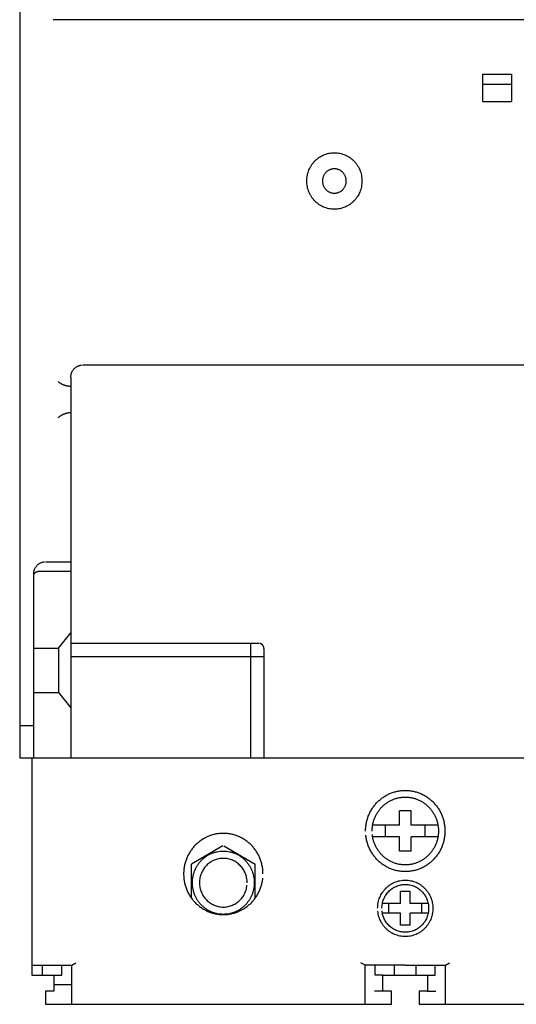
# Model space of a CAD drawing. Header units: centimetres. Extents: x -4250 to -484, y 169 to 6592.
# Tile 62 of 178: x -848 to -842, y 2639 to 2651. Entities that reach past the tile are written whole.
import ezdxf

# ---------------------------------------------------------------- set-up
doc = ezdxf.new("R2010")
doc.units = ezdxf.units.CM

# ---------------------------------------------------------------- blocks, each defined once
blk = doc.blocks.new('259113')
at = {"color": 254}
for p, q in [((0.5, 27.819), (0.5, 6.531)), ((0.5, 6.531), (0.647, 6.531)), ((0.647, 6.531), (0.647, 3.857)), ((0.647, 3.857), (0.921, 3.857)), ((0.921, 3.857), (0.921, 3.663)), ((4.973, 3.663), (4.973, 3.857)), ((4.973, 3.857), (5.522, 3.857)), ((5.522, 3.857), (5.522, 3.663)), ((0.921, 3.663), (0.817, 3.663)), ((0.817, 3.663), (0.817, 3.5)), ((5.077, 3.663), (4.973, 3.663)), ((5.077, 3.5), (5.077, 3.663)), ((5.522, 3.663), (5.418, 3.663)), ((5.418, 3.663), (5.418, 3.5)), ((0.817, 3.5), (5.077, 3.5)), ((5.418, 3.5), (9.582, 3.5))]:
    blk.add_line(p, q, dxfattribs=at)
at = {"color": 0}
for p, q in [((7.543, 15.615), (0.912, 15.615)), ((6.201, 14.609), (6.201, 14.943)), ((6.201, 14.943), (6.557, 14.943)), ((6.557, 14.943), (6.557, 14.609)), ((6.201, 14.82), (6.557, 14.82)), ((6.201, 14.609), (6.557, 14.609)), ((7.5, 11.366), (1.274, 11.366)), ((1.128, 11.216), (1.128, 6.531)), ((0.818, 8.946), (1.128, 8.946)), ((0.671, 8.796), (0.671, 8.766)), ((0.671, 8.766), (0.671, 6.531)), ((0.731, 8.828), (1.128, 8.828)), ((0.975, 7.882), (1.128, 8.07)), ((0.671, 7.882), (0.975, 7.882)), ((0.975, 7.882), (0.975, 7.336)), ((3.446, 7.941), (1.128, 7.941)), ((3.343, 7.941), (3.343, 6.531)), ((3.507, 7.879), (3.507, 6.531)), ((3.507, 7.774), (1.128, 7.774)), ((0.671, 7.336), (0.975, 7.336)), ((0.975, 7.336), (1.128, 7.148)), ((0.499, 6.931), (0.671, 6.931)), ((0.647, 6.531), (14.353, 6.531)), ((5.319, 5.882), (5.175, 5.882)), ((5.175, 5.703), (5.175, 5.882)), ((5.319, 5.703), (5.319, 5.882)), ((5.175, 5.706), (4.846, 5.706)), ((5.004, 5.559), (5.004, 5.706)), ((5.649, 5.706), (5.319, 5.706)), ((5.491, 5.559), (5.491, 5.706)), ((5.175, 5.559), (4.846, 5.559)), ((5.175, 5.383), (5.175, 5.562)), ((5.319, 5.383), (5.319, 5.562)), ((5.649, 5.559), (5.319, 5.559)), ((3, 5.45), (2.616, 5.223)), ((3.013, 5.45), (3.398, 5.223)), ((5.319, 5.383), (5.175, 5.383)), ((2.616, 4.805), (2.616, 5.223)), ((3.398, 4.805), (3.398, 5.223)), ((5.307, 4.888), (5.187, 4.888)), ((5.187, 4.74), (5.187, 4.888)), ((5.307, 4.74), (5.307, 4.888)), ((5.187, 4.742), (4.966, 4.742)), ((5.044, 4.62), (5.044, 4.742)), ((5.523, 4.742), (5.307, 4.742)), ((5.451, 4.62), (5.451, 4.742)), ((5.187, 4.62), (4.966, 4.62)), ((5.187, 4.473), (5.187, 4.622)), ((5.307, 4.473), (5.307, 4.622)), ((5.529, 4.62), (5.307, 4.62)), ((5.307, 4.473), (5.187, 4.473)), ((1.141, 3.98), (1.192, 4.011)), ((4.753, 3.98), (4.702, 4.011)), ((5.742, 3.98), (5.793, 4.011)), ((0.647, 3.98), (1.141, 3.98)), ((0.779, 3.857), (0.779, 3.98)), ((1.016, 3.857), (1.016, 3.98)), ((1.141, 3.5), (1.141, 3.98)), ((5.247, 3.98), (4.753, 3.98)), ((4.753, 3.5), (4.753, 3.98)), ((4.878, 3.857), (4.878, 3.98)), ((5.115, 3.857), (5.115, 3.98)), ((5.247, 3.98), (5.742, 3.98)), ((5.38, 3.857), (5.38, 3.98)), ((5.617, 3.857), (5.617, 3.98)), ((5.742, 3.5), (5.742, 3.98)), ((0.921, 3.857), (1.016, 3.857)), ((4.973, 3.857), (4.878, 3.857)), ((5.522, 3.857), (5.617, 3.857)), ((0.921, 3.745), (1.141, 3.745)), ((4.973, 3.663), (4.87, 3.663)), ((5.522, 3.663), (5.625, 3.663))]:
    blk.add_line(p, q, dxfattribs=at)
for points, knots in [([(4.034, 13.63), (4.034, 13.619), (4.035, 13.595), (4.041, 13.56), (4.049, 13.527), (4.06, 13.495), (4.075, 13.465), (4.092, 13.436), (4.111, 13.409), (4.133, 13.384), (4.158, 13.362), (4.184, 13.342), (4.212, 13.324), (4.242, 13.31), (4.273, 13.298), (4.306, 13.289), (4.34, 13.284), (4.374, 13.282), (4.409, 13.284), (4.443, 13.289), (4.475, 13.298), (4.507, 13.31), (4.536, 13.324), (4.565, 13.342), (4.591, 13.362), (4.615, 13.384), (4.637, 13.409), (4.657, 13.436), (4.674, 13.464), (4.688, 13.495), (4.7, 13.527), (4.708, 13.56), (4.713, 13.595), (4.715, 13.63), (4.713, 13.666), (4.708, 13.7), (4.7, 13.734), (4.688, 13.766), (4.674, 13.796), (4.657, 13.825), (4.637, 13.852), (4.615, 13.877), (4.591, 13.899), (4.565, 13.919), (4.536, 13.937), (4.507, 13.951), (4.475, 13.963), (4.443, 13.972), (4.409, 13.977), (4.374, 13.979), (4.34, 13.977), (4.306, 13.972), (4.273, 13.963), (4.242, 13.951), (4.212, 13.937), (4.184, 13.919), (4.158, 13.899), (4.133, 13.877), (4.111, 13.852), (4.092, 13.825), (4.075, 13.796), (4.06, 13.766), (4.049, 13.734), (4.041, 13.7), (4.035, 13.666), (4.034, 13.642), (4.034, 13.63)], [0, 0, 0, 0, 0.0031419, 0.0062127, 0.0092454, 0.0122333, 0.0152074, 0.018154, 0.0210988, 0.0240252, 0.0269683, 0.0299077, 0.0328597, 0.035825, 0.0388244, 0.0418475, 0.0449222, 0.0480519, 0.0511896, 0.0542603, 0.0572835, 0.0602754, 0.0632444, 0.066193, 0.0691355, 0.0720699, 0.0750042, 0.0779467, 0.0808953, 0.0838643, 0.0868562, 0.089887, 0.0929578, 0.0960993, 0.0992291, 0.1023037, 0.1053269, 0.1083262, 0.1112916, 0.1142436, 0.117183, 0.120126, 0.1230524, 0.1259973, 0.1289439, 0.1319179, 0.1349058, 0.1379309, 0.1410017, 0.1441397, 0.1472699, 0.1503445, 0.1533696, 0.1563649, 0.1593354, 0.1622854, 0.1652271, 0.1681622, 0.1710974, 0.1740391, 0.176989, 0.1799595, 0.1829548, 0.1859799, 0.1890546, 0.1921848, 0.1921848, 0.1921848, 0.1921848]), ([(4.521, 13.63), (4.521, 13.625), (4.52, 13.615), (4.518, 13.6), (4.514, 13.586), (4.509, 13.572), (4.503, 13.559), (4.496, 13.547), (4.488, 13.535), (4.478, 13.524), (4.468, 13.515), (4.456, 13.506), (4.444, 13.498), (4.431, 13.492), (4.418, 13.487), (4.404, 13.483), (4.389, 13.481), (4.374, 13.48), (4.359, 13.481), (4.345, 13.483), (4.331, 13.487), (4.317, 13.492), (4.304, 13.498), (4.292, 13.506), (4.281, 13.515), (4.27, 13.524), (4.261, 13.535), (4.252, 13.547), (4.245, 13.559), (4.239, 13.572), (4.234, 13.586), (4.23, 13.6), (4.228, 13.615), (4.227, 13.63), (4.228, 13.646), (4.23, 13.661), (4.234, 13.675), (4.239, 13.689), (4.245, 13.702), (4.252, 13.714), (4.261, 13.726), (4.27, 13.737), (4.281, 13.746), (4.292, 13.755), (4.304, 13.762), (4.317, 13.769), (4.331, 13.774), (4.345, 13.778), (4.359, 13.78), (4.374, 13.781), (4.389, 13.78), (4.404, 13.778), (4.418, 13.774), (4.431, 13.769), (4.444, 13.763), (4.456, 13.755), (4.467, 13.746), (4.478, 13.737), (4.487, 13.726), (4.496, 13.714), (4.503, 13.702), (4.509, 13.689), (4.514, 13.675), (4.518, 13.661), (4.52, 13.646), (4.521, 13.636), (4.521, 13.63)], [0, 0, 0, 0, 0.00135186, 0.00267817, 0.00398157, 0.00527087, 0.00655288, 0.00782497, 0.00909112, 0.01035889, 0.01162666, 0.01289517, 0.01416389, 0.01544406, 0.01673336, 0.01803675, 0.01936306, 0.02071492, 0.02206285, 0.02338916, 0.02469256, 0.02598924, 0.02726586, 0.02853795, 0.02980645, 0.03108003, 0.03233984, 0.03360834, 0.03488043, 0.03616585, 0.03745243, 0.03875777, 0.04008408, 0.04143633, 0.04278072, 0.04410703, 0.04540856, 0.04670254, 0.04798088, 0.04925296, 0.05052147, 0.05179005, 0.0530557, 0.05432656, 0.05559865, 0.05687698, 0.05817097, 0.05947631, 0.06080262, 0.06215094, 0.06350319, 0.0648295, 0.06613484, 0.06742143, 0.0687033, 0.06997203, 0.07124289, 0.0725027, 0.07377919, 0.07504534, 0.07631742, 0.07759233, 0.07888902, 0.0801886, 0.08151491, 0.0828589, 0.0828589, 0.0828589, 0.0828589]), ([(1.128, 11.216), (1.128, 11.221), (1.128, 11.231), (1.131, 11.246), (1.134, 11.261), (1.139, 11.274), (1.145, 11.288), (1.153, 11.3), (1.161, 11.311), (1.171, 11.322), (1.181, 11.332), (1.192, 11.34), (1.205, 11.348), (1.217, 11.354), (1.231, 11.359), (1.245, 11.363), (1.255, 11.364), (1.259, 11.365)], [0, 0, 0, 0, 0.00134832, 0.00267463, 0.00397616, 0.00526644, 0.00654478, 0.00781482, 0.00908333, 0.01034897, 0.01161462, 0.01288313, 0.01415317, 0.0154315, 0.01672045, 0.01802198, 0.01934829, 0.01934829, 0.01934829, 0.01934829]), ([(1.128, 11.102), (1.124, 11.103), (1.116, 11.103), (1.104, 11.104), (1.093, 11.105), (1.082, 11.107), (1.07, 11.11), (1.059, 11.113), (1.049, 11.116), (1.038, 11.121), (1.028, 11.125), (1.018, 11.131), (1.009, 11.136), (0.999, 11.142), (0.99, 11.149), (0.982, 11.156), (0.976, 11.161), (0.973, 11.163)], [0, 0, 0, 0, 0.00105932, 0.00211737, 0.00316092, 0.00419726, 0.00522213, 0.00624639, 0.00725483, 0.0082725, 0.00926826, 0.01027189, 0.01126661, 0.01226699, 0.01325557, 0.01425107, 0.01523922, 0.01523922, 0.01523922, 0.01523922]), ([(1.128, 10.778), (1.124, 10.778), (1.116, 10.777), (1.104, 10.777), (1.093, 10.775), (1.081, 10.773), (1.07, 10.77), (1.059, 10.767), (1.049, 10.763), (1.038, 10.759), (1.028, 10.754), (1.018, 10.749), (1.009, 10.744), (0.999, 10.738), (0.99, 10.731), (0.982, 10.724), (0.976, 10.719), (0.973, 10.717)], [0, 0, 0, 0, 0.00105952, 0.00211758, 0.00316214, 0.0041971, 0.00522462, 0.00624673, 0.00725769, 0.00827103, 0.00927166, 0.01027528, 0.01127198, 0.01227024, 0.01326338, 0.01425646, 0.01524719, 0.01524719, 0.01524719, 0.01524719]), ([(0.671, 8.796), (0.671, 8.801), (0.671, 8.811), (0.674, 8.826), (0.677, 8.841), (0.682, 8.854), (0.689, 8.868), (0.696, 8.88), (0.704, 8.891), (0.714, 8.902), (0.724, 8.912), (0.736, 8.921), (0.748, 8.928), (0.76, 8.934), (0.774, 8.939), (0.788, 8.943), (0.798, 8.944), (0.803, 8.945)], [0, 0, 0, 0, 0.00134439, 0.0026707, 0.00397223, 0.00526251, 0.00654085, 0.00781293, 0.0090838, 0.01034945, 0.0116151, 0.0128836, 0.01415364, 0.01543198, 0.01672596, 0.01802749, 0.0193538, 0.0193538, 0.0193538, 0.0193538]), ([(0.671, 8.766), (0.671, 8.769), (0.671, 8.773), (0.672, 8.779), (0.674, 8.785), (0.676, 8.79), (0.678, 8.796), (0.681, 8.801), (0.685, 8.806), (0.689, 8.81), (0.693, 8.814), (0.698, 8.818), (0.703, 8.821), (0.708, 8.823), (0.713, 8.825), (0.719, 8.827), (0.725, 8.828), (0.729, 8.828), (0.731, 8.828)], [0, 0, 0, 0, 0.00055208, 0.001093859, 0.001631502, 0.002165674, 0.0026886, 0.003213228, 0.003736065, 0.004257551, 0.004779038, 0.005301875, 0.005826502, 0.006349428, 0.0068836, 0.007421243, 0.007963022, 0.008515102, 0.008515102, 0.008515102, 0.008515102]), ([(3.507, 7.879), (3.506, 7.881), (3.506, 7.886), (3.505, 7.892), (3.504, 7.898), (3.502, 7.903), (3.499, 7.909), (3.496, 7.914), (3.493, 7.919), (3.489, 7.923), (3.485, 7.927), (3.48, 7.931), (3.475, 7.934), (3.47, 7.936), (3.464, 7.938), (3.458, 7.94), (3.454, 7.94), (3.452, 7.941)], [0, 0, 0, 0, 0.000551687, 0.001101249, 0.001636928, 0.002173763, 0.002693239, 0.003217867, 0.003738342, 0.004267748, 0.004783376, 0.005303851, 0.005826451, 0.006356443, 0.006883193, 0.007424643, 0.007966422, 0.007966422, 0.007966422, 0.007966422]), ([(4.759, 5.632), (4.759, 5.649), (4.76, 5.683), (4.768, 5.733), (4.78, 5.781), (4.796, 5.827), (4.817, 5.871), (4.842, 5.912), (4.87, 5.951), (4.901, 5.986), (4.936, 6.018), (4.974, 6.047), (5.014, 6.072), (5.057, 6.094), (5.102, 6.11), (5.149, 6.123), (5.198, 6.13), (5.247, 6.133), (5.297, 6.13), (5.346, 6.123), (5.393, 6.11), (5.438, 6.094), (5.481, 6.072), (5.521, 6.047), (5.559, 6.018), (5.594, 5.986), (5.625, 5.951), (5.653, 5.912), (5.678, 5.871), (5.699, 5.827), (5.715, 5.781), (5.727, 5.733), (5.734, 5.683), (5.737, 5.632), (5.734, 5.582), (5.727, 5.532), (5.715, 5.484), (5.698, 5.438), (5.678, 5.394), (5.653, 5.353), (5.625, 5.314), (5.593, 5.279), (5.559, 5.246), (5.521, 5.218), (5.481, 5.192), (5.438, 5.171), (5.393, 5.154), (5.346, 5.142), (5.297, 5.135), (5.247, 5.132), (5.198, 5.135), (5.149, 5.142), (5.102, 5.154), (5.057, 5.171), (5.014, 5.192), (4.974, 5.217), (4.936, 5.246), (4.901, 5.279), (4.87, 5.314), (4.842, 5.353), (4.817, 5.394), (4.796, 5.438), (4.78, 5.484), (4.768, 5.532), (4.764, 5.565), (4.761, 5.581)], [0, 0, 0, 0, 0.0044981, 0.0089147, 0.0132652, 0.0175682, 0.0218312, 0.0260762, 0.0303061, 0.0345233, 0.0387405, 0.0429673, 0.0472089, 0.0514719, 0.055775, 0.0601216, 0.0645382, 0.0690324, 0.0735423, 0.0779589, 0.0823132, 0.0866125, 0.0908826, 0.0951209, 0.0993508, 0.1035622, 0.1077873, 0.1120148, 0.1162619, 0.1205214, 0.1248272, 0.1291757, 0.1335923, 0.13809, 0.1425956, 0.1470083, 0.1513606, 0.155659, 0.1599257, 0.164166, 0.1683935, 0.1726128, 0.1768321, 0.1810573, 0.1852976, 0.1895643, 0.1938664, 0.1982187, 0.2026353, 0.2071448, 0.2116386, 0.2160551, 0.2203999, 0.2247056, 0.2289652, 0.2332089, 0.2374309, 0.241656, 0.2458674, 0.2500973, 0.2543356, 0.2586057, 0.2629013, 0.2672556, 0.2716683, 0.2716683, 0.2716683, 0.2716683]), ([(4.839, 5.632), (4.84, 5.647), (4.841, 5.675), (4.847, 5.716), (4.857, 5.757), (4.871, 5.795), (4.888, 5.832), (4.909, 5.866), (4.932, 5.898), (4.958, 5.928), (4.988, 5.955), (5.019, 5.979), (5.053, 6), (5.088, 6.018), (5.126, 6.032), (5.165, 6.042), (5.206, 6.048), (5.247, 6.05), (5.289, 6.048), (5.33, 6.042), (5.369, 6.032), (5.406, 6.018), (5.442, 6), (5.476, 5.979), (5.507, 5.955), (5.537, 5.928), (5.563, 5.898), (5.586, 5.866), (5.607, 5.832), (5.624, 5.795), (5.638, 5.757), (5.648, 5.716), (5.654, 5.675), (5.656, 5.632), (5.654, 5.59), (5.648, 5.548), (5.638, 5.508), (5.624, 5.47), (5.607, 5.433), (5.586, 5.399), (5.563, 5.367), (5.536, 5.337), (5.507, 5.31), (5.476, 5.286), (5.442, 5.265), (5.406, 5.247), (5.369, 5.233), (5.33, 5.223), (5.289, 5.217), (5.247, 5.215), (5.206, 5.217), (5.165, 5.223), (5.126, 5.233), (5.088, 5.247), (5.053, 5.265), (5.019, 5.286), (4.988, 5.31), (4.958, 5.337), (4.932, 5.367), (4.909, 5.399), (4.888, 5.433), (4.871, 5.47), (4.857, 5.508), (4.847, 5.548), (4.843, 5.576), (4.842, 5.59)], [0, 0, 0, 0, 0.0037569, 0.0074446, 0.0110789, 0.0146746, 0.0182386, 0.0217807, 0.0253074, 0.0288308, 0.0323568, 0.0358835, 0.0394256, 0.0429896, 0.0465816, 0.0502121, 0.0538998, 0.0576527, 0.0614215, 0.0651092, 0.0687435, 0.0723318, 0.0759028, 0.0794415, 0.0829715, 0.0864916, 0.0900229, 0.0935496, 0.0970917, 0.1006523, 0.1042493, 0.1078826, 0.1115709, 0.1153275, 0.1190919, 0.1227762, 0.1264096, 0.1299992, 0.1335633, 0.137102, 0.1406288, 0.1441513, 0.1476768, 0.1512067, 0.1547454, 0.1583131, 0.1619027, 0.165536, 0.1692243, 0.1729927, 0.1767453, 0.1804335, 0.184063, 0.1876564, 0.1912169, 0.194759, 0.1982858, 0.2018171, 0.2053317, 0.2088584, 0.2123972, 0.2159647, 0.219553, 0.2231873, 0.2268711, 0.2268711, 0.2268711, 0.2268711]), ([(3.495, 5.104), (3.495, 5.121), (3.494, 5.155), (3.486, 5.204), (3.474, 5.252), (3.458, 5.298), (3.437, 5.342), (3.413, 5.383), (3.384, 5.422), (3.353, 5.458), (3.318, 5.49), (3.28, 5.519), (3.24, 5.544), (3.197, 5.565), (3.152, 5.582), (3.105, 5.594), (3.056, 5.602), (3.007, 5.604), (2.957, 5.602), (2.908, 5.594), (2.861, 5.582), (2.816, 5.565), (2.774, 5.544), (2.733, 5.519), (2.696, 5.49), (2.661, 5.458), (2.629, 5.422), (2.601, 5.383), (2.576, 5.342), (2.556, 5.298), (2.539, 5.252), (2.527, 5.204), (2.52, 5.155), (2.517, 5.104), (2.52, 5.053), (2.527, 5.003), (2.539, 4.955), (2.556, 4.909), (2.576, 4.865), (2.601, 4.824), (2.629, 4.786), (2.661, 4.75), (2.695, 4.718), (2.733, 4.689), (2.774, 4.664), (2.816, 4.643), (2.861, 4.626), (2.908, 4.614), (2.957, 4.606), (3.007, 4.603), (3.056, 4.606), (3.105, 4.614), (3.152, 4.626), (3.197, 4.643), (3.24, 4.664), (3.28, 4.689), (3.318, 4.718), (3.353, 4.75), (3.384, 4.785), (3.412, 4.824), (3.437, 4.865), (3.458, 4.909), (3.474, 4.955), (3.486, 5.003), (3.491, 5.036), (3.493, 5.053)], [0, 0, 0, 0, 0.0044938, 0.0089103, 0.0132551, 0.0175608, 0.0218204, 0.0260641, 0.0302861, 0.0345112, 0.0387226, 0.0429525, 0.0471908, 0.0514609, 0.0557565, 0.0601108, 0.0645235, 0.0690295, 0.0735237, 0.0779402, 0.0822907, 0.0865938, 0.0908568, 0.0950984, 0.0993283, 0.1035455, 0.1077627, 0.1119895, 0.1162331, 0.1204961, 0.1248006, 0.1291472, 0.1335638, 0.138058, 0.1425679, 0.1469844, 0.1513387, 0.1556395, 0.1599096, 0.1641498, 0.1683798, 0.1725911, 0.1768163, 0.1810438, 0.1852875, 0.1895471, 0.1938528, 0.1982014, 0.2026179, 0.2071117, 0.2116173, 0.2160299, 0.2203823, 0.2246807, 0.2289473, 0.2331876, 0.2374152, 0.2416345, 0.2458538, 0.250079, 0.2543193, 0.258586, 0.2628881, 0.2672404, 0.271657, 0.271657, 0.271657, 0.271657]), ([(3.388, 4.996), (3.387, 5.01), (3.387, 5.036), (3.381, 5.075), (3.371, 5.112), (3.358, 5.148), (3.342, 5.182), (3.323, 5.214), (3.301, 5.244), (3.277, 5.272), (3.25, 5.297), (3.22, 5.32), (3.189, 5.339), (3.155, 5.356), (3.12, 5.369), (3.083, 5.378), (3.045, 5.384), (3.007, 5.386), (2.968, 5.384), (2.93, 5.379), (2.893, 5.369), (2.858, 5.356), (2.825, 5.339), (2.793, 5.32), (2.764, 5.297), (2.737, 5.272), (2.712, 5.244), (2.69, 5.214), (2.671, 5.182), (2.655, 5.148), (2.642, 5.112), (2.633, 5.075), (2.627, 5.036), (2.625, 4.996), (2.627, 4.957), (2.633, 4.918), (2.642, 4.88), (2.655, 4.844), (2.671, 4.81), (2.69, 4.778), (2.712, 4.748), (2.737, 4.72), (2.764, 4.695), (2.793, 4.673), (2.825, 4.653), (2.858, 4.637), (2.893, 4.623), (2.93, 4.614), (2.968, 4.608), (3.007, 4.606), (3.045, 4.608), (3.083, 4.614), (3.12, 4.623), (3.155, 4.637), (3.189, 4.653), (3.22, 4.673), (3.25, 4.695), (3.277, 4.72), (3.301, 4.748), (3.323, 4.778), (3.342, 4.81), (3.358, 4.844), (3.371, 4.88), (3.381, 4.918), (3.387, 4.957), (3.387, 4.983), (3.388, 4.996)], [0, 0, 0, 0, 0.0035043, 0.0069453, 0.0103352, 0.0136944, 0.0170154, 0.020328, 0.0236217, 0.0269159, 0.030199, 0.0334959, 0.0368064, 0.0401379, 0.0434871, 0.0468855, 0.0503266, 0.0538391, 0.0573438, 0.0607926, 0.0641872, 0.0675438, 0.0708682, 0.0741787, 0.0774756, 0.0807675, 0.0840564, 0.0873525, 0.090663, 0.0939874, 0.0973453, 0.1007361, 0.1041772, 0.1076819, 0.1111983, 0.1146433, 0.1180417, 0.1213922, 0.1247237, 0.1280309, 0.1313301, 0.1346132, 0.1379104, 0.1412072, 0.1445198, 0.1478408, 0.1511987, 0.1545923, 0.1580412, 0.1615454, 0.1650576, 0.1684986, 0.1718961, 0.1752466, 0.1785747, 0.1818873, 0.1851841, 0.1884725, 0.191761, 0.1950578, 0.198367, 0.2016951, 0.205047, 0.2084444, 0.2118894, 0.2154055, 0.2154055, 0.2154055, 0.2154055]), ([(3.3, 4.996), (3.3, 5.006), (3.299, 5.027), (3.294, 5.057), (3.287, 5.085), (3.277, 5.113), (3.265, 5.139), (3.25, 5.164), (3.233, 5.187), (3.214, 5.208), (3.193, 5.228), (3.171, 5.245), (3.147, 5.26), (3.121, 5.273), (3.094, 5.283), (3.066, 5.29), (3.037, 5.295), (3.007, 5.296), (2.977, 5.295), (2.948, 5.29), (2.92, 5.283), (2.892, 5.273), (2.867, 5.26), (2.843, 5.245), (2.82, 5.228), (2.799, 5.209), (2.78, 5.187), (2.763, 5.164), (2.749, 5.139), (2.736, 5.113), (2.726, 5.085), (2.719, 5.057), (2.714, 5.027), (2.713, 4.996), (2.714, 4.966), (2.719, 4.936), (2.726, 4.907), (2.736, 4.879), (2.749, 4.853), (2.763, 4.828), (2.78, 4.805), (2.799, 4.784), (2.82, 4.765), (2.843, 4.747), (2.867, 4.732), (2.893, 4.72), (2.92, 4.709), (2.948, 4.702), (2.977, 4.697), (3.007, 4.696), (3.037, 4.697), (3.066, 4.702), (3.094, 4.709), (3.121, 4.72), (3.147, 4.732), (3.171, 4.747), (3.193, 4.764), (3.214, 4.784), (3.233, 4.805), (3.25, 4.828), (3.265, 4.853), (3.277, 4.879), (3.287, 4.907), (3.295, 4.936), (3.297, 4.956), (3.298, 4.966)], [0, 0, 0, 0, 0.002696, 0.0053448, 0.0079497, 0.010538, 0.0130931, 0.0156406, 0.0181721, 0.0207111, 0.0232362, 0.0257732, 0.028312, 0.0308776, 0.0334544, 0.0360651, 0.0387139, 0.0414182, 0.0441146, 0.0467633, 0.049374, 0.0519583, 0.0545168, 0.0570623, 0.0595993, 0.0621303, 0.0646613, 0.0671951, 0.0697406, 0.0723008, 0.0748865, 0.0774933, 0.0801421, 0.0828385, 0.0855467, 0.0881955, 0.09081, 0.0933882, 0.0959555, 0.0984976, 0.1010346, 0.1035569, 0.1060932, 0.1086278, 0.1111753, 0.1137304, 0.1163174, 0.1189261, 0.1215748, 0.1242709, 0.1269748, 0.1296235, 0.1322322, 0.1348118, 0.137374, 0.1399148, 0.1424494, 0.1449799, 0.1475101, 0.1500448, 0.152589, 0.1551511, 0.1577321, 0.1603446, 0.1629933, 0.1629933, 0.1629933, 0.1629933]), ([(4.907, 4.681), (4.908, 4.693), (4.908, 4.716), (4.914, 4.751), (4.922, 4.784), (4.933, 4.816), (4.948, 4.847), (4.965, 4.875), (4.985, 4.902), (5.007, 4.927), (5.031, 4.949), (5.057, 4.97), (5.085, 4.987), (5.115, 5.002), (5.146, 5.013), (5.179, 5.022), (5.213, 5.027), (5.247, 5.029), (5.282, 5.027), (5.316, 5.022), (5.349, 5.013), (5.38, 5.002), (5.41, 4.987), (5.438, 4.969), (5.464, 4.949), (5.488, 4.927), (5.51, 4.902), (5.53, 4.875), (5.547, 4.847), (5.561, 4.816), (5.573, 4.784), (5.581, 4.751), (5.586, 4.716), (5.588, 4.681), (5.586, 4.645), (5.581, 4.611), (5.573, 4.577), (5.561, 4.545), (5.547, 4.515), (5.53, 4.486), (5.51, 4.459), (5.488, 4.435), (5.464, 4.412), (5.438, 4.392), (5.41, 4.374), (5.38, 4.36), (5.349, 4.348), (5.316, 4.34), (5.282, 4.334), (5.247, 4.333), (5.213, 4.334), (5.179, 4.34), (5.146, 4.348), (5.115, 4.36), (5.085, 4.374), (5.057, 4.392), (5.031, 4.412), (5.007, 4.435), (4.985, 4.459), (4.965, 4.486), (4.948, 4.515), (4.934, 4.545), (4.922, 4.577), (4.914, 4.611), (4.911, 4.634), (4.909, 4.645)], [0, 0, 0, 0, 0.0031301, 0.0062009, 0.009226, 0.0122213, 0.0151918, 0.0181418, 0.0210835, 0.0240186, 0.0269538, 0.0298955, 0.0328454, 0.0358159, 0.0388126, 0.0418377, 0.0449085, 0.0480386, 0.0511806, 0.0542513, 0.0572841, 0.0602733, 0.0632474, 0.0661973, 0.0691422, 0.0720686, 0.0750116, 0.077951, 0.080903, 0.0838684, 0.0868677, 0.0898909, 0.0929616, 0.0960914, 0.099229, 0.1022998, 0.1053267, 0.1083187, 0.1112876, 0.1142396, 0.1171821, 0.1201165, 0.1230508, 0.1259957, 0.1289497, 0.1319186, 0.1349106, 0.1379414, 0.1410122, 0.1441537, 0.1472835, 0.1503542, 0.1533774, 0.1563767, 0.1593421, 0.1622961, 0.1652379, 0.1681809, 0.1711073, 0.1740522, 0.1770021, 0.1799762, 0.1829641, 0.185993, 0.1890638, 0.1890638, 0.1890638, 0.1890638]), ([(4.96, 4.681), (4.96, 4.691), (4.961, 4.711), (4.965, 4.74), (4.972, 4.768), (4.982, 4.795), (4.994, 4.821), (5.008, 4.845), (5.025, 4.868), (5.044, 4.889), (5.064, 4.908), (5.086, 4.925), (5.11, 4.94), (5.135, 4.952), (5.162, 4.962), (5.189, 4.97), (5.218, 4.974), (5.247, 4.976), (5.277, 4.974), (5.305, 4.97), (5.333, 4.962), (5.36, 4.952), (5.385, 4.94), (5.409, 4.925), (5.431, 4.908), (5.451, 4.889), (5.47, 4.868), (5.487, 4.845), (5.501, 4.821), (5.513, 4.795), (5.523, 4.768), (5.53, 4.74), (5.534, 4.711), (5.536, 4.681), (5.534, 4.651), (5.53, 4.622), (5.523, 4.593), (5.513, 4.566), (5.501, 4.54), (5.487, 4.516), (5.47, 4.493), (5.451, 4.473), (5.431, 4.453), (5.409, 4.436), (5.385, 4.422), (5.36, 4.409), (5.333, 4.399), (5.305, 4.392), (5.277, 4.388), (5.247, 4.386), (5.218, 4.388), (5.19, 4.392), (5.162, 4.399), (5.135, 4.409), (5.11, 4.422), (5.086, 4.436), (5.064, 4.453), (5.044, 4.472), (5.025, 4.493), (5.008, 4.516), (4.994, 4.54), (4.982, 4.566), (4.972, 4.593), (4.965, 4.621), (4.962, 4.641), (4.961, 4.651)], [0, 0, 0, 0, 0.0026493, 0.0052501, 0.0078121, 0.0103466, 0.0128575, 0.0153537, 0.0178427, 0.0203263, 0.0228099, 0.0252989, 0.0277985, 0.0303094, 0.0328439, 0.035402, 0.0380023, 0.0406476, 0.0433087, 0.0459089, 0.0484747, 0.0510018, 0.0535198, 0.056016, 0.0585082, 0.0609859, 0.0634775, 0.0659664, 0.0684647, 0.0709722, 0.073508, 0.0760691, 0.0786699, 0.0813187, 0.0839715, 0.0865724, 0.0891372, 0.0916656, 0.0941767, 0.0966749, 0.0991671, 0.1016528, 0.1041385, 0.1066283, 0.1091266, 0.1116412, 0.1141696, 0.1167344, 0.1193353, 0.1219959, 0.1246408, 0.1272417, 0.1297989, 0.1323347, 0.1348422, 0.1373438, 0.1398304, 0.142322, 0.1447998, 0.1472919, 0.1497881, 0.1523026, 0.1548297, 0.1573955, 0.1599963, 0.1599963, 0.1599963, 0.1599963])]:
    blk.add_open_spline(points, degree=3, knots=knots, dxfattribs=at)
at = {"flags": 1}
for tag, p in [('BD', (17.139, 8.562)), ('NK', (17.139, 7.102)), ('TYP', (17.139, 5.523)), ('PO', (17.139, 3.99))]:
    blk.add_attdef(tag, p, '', height=1, dxfattribs=at)

msp = doc.modelspace()

# ---------------------------------------------------------------- block references
msp.add_blockref('259113', (-848.4271, 2635.8137))

doc.saveas('drawing.dxf')
